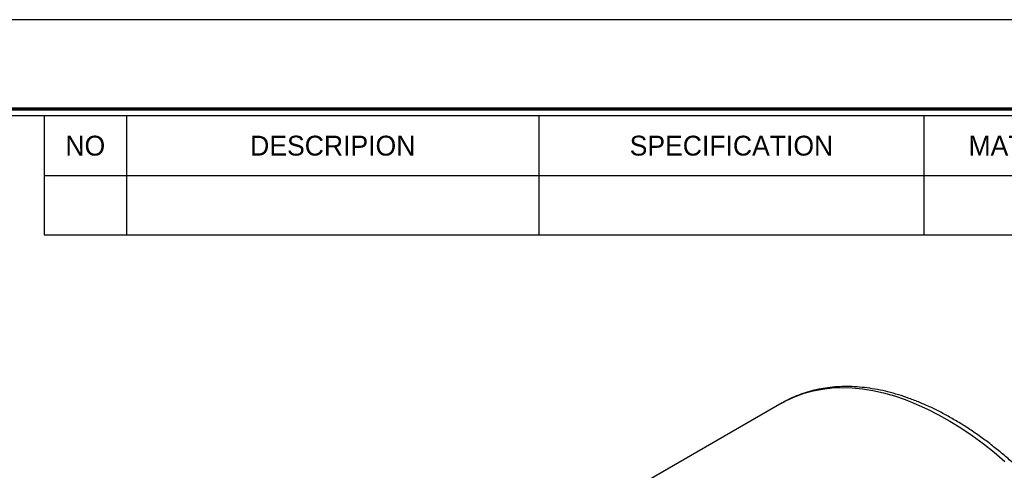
# Model space of a CAD drawing. Header units: millimetres. Extents: x 0 to 285, y 0 to 202.
# Tile 6 of 7: x 181 to 250, y 170 to 202. Entities that reach past the tile are written whole.
import ezdxf
from ezdxf.enums import TextEntityAlignment as Align

# ---------------------------------------------------------------- set-up
doc = ezdxf.new("R2010")
doc.units = ezdxf.units.MM
doc.layers.add('L1', color=7, linetype='CONTINUOUS')
doc.layers.add('OUTLINE', color=7, linetype='CONTINUOUS')

# ---------------------------------------------------------------- blocks, each defined once
blk = doc.blocks.new('표제란')
at = {"layer": 'L1', "color": 0}
blk.add_line((297, 210), (0, 210), dxfattribs=at)
at = {"layer": 'L1'}
for p, q in [((190, 203), (190, 194.336)), ((196, 203), (196, 194.336)), ((226, 203), (226, 194.336)), ((254, 203), (254, 194.336)), ((190, 198.668), (290, 198.668)), ((190, 194.336), (290, 194.336))]:
    blk.add_line(p, q, dxfattribs=at)
at = {"layer": 'L1', "const_width": 0.25}
blk.add_lwpolyline([(290.5, 6.5), (290.5, 203.5), (10, 203.5), (10, 6.5)], close=True, dxfattribs=at)
at = {"layer": 'L1'}
blk.add_lwpolyline([(290, 7), (290, 203), (10.5, 203), (10.5, 7)], close=True, dxfattribs=at)
for s, p in [('NO', (193, 200.834)), ('DESCRIPION', (211, 200.834)), ('SPECIFICATION', (240, 200.834)), ("MAT'L", (260, 200.834))]:
    blk.add_text(s, height=1.444, dxfattribs=at).set_placement(p, align=Align.MIDDLE_CENTER)
for tag, p in [('필렛', (179.25, 10.9)), ('모따기', (179.25, 8.3))]:
    blk.add_attdef(tag, text='', height=1.15, dxfattribs=at).set_placement(p, align=Align.MIDDLE_LEFT)
at = {"layer": 'OUTLINE', "ltscale": 0.5}
for tag, p, height in [('TITLE', (237.166, 24.406), 2.5), ('도번', (251.181, 15.642), 2.5), ('SCALE', (253.781, 9.553), 1.2), ('DATE', (277.02, 9.511), 1.2)]:
    blk.add_attdef(tag, p, '', height=height, dxfattribs=at)

msp = doc.modelspace()

# ---------------------------------------------------------------- linework, layer by layer
at = {"layer": 'OUTLINE'}
for q in [(223.0184, 168.5525), (234.1568, 174.9824)]:
    msp.add_line((234.12, 174.9613), q, dxfattribs=at)
at = {"layer": 'OUTLINE', "flags": 128}
msp.add_lwpolyline([(234.1568, 174.9824), (234.4758, 175.1544), (235.057, 175.4205), (235.6626, 175.6397), (236.291, 175.8114), (236.941, 175.9353), (237.6109, 176.0111), (238.2993, 176.0385), (239.0045, 176.0177), (239.725, 175.9484), (240.4591, 175.8311), (241.205, 175.6658), (241.9611, 175.4531), (242.7256, 175.1933), (243.4968, 174.8872), (244.2729, 174.5353), (245.0521, 174.1385), (245.8326, 173.6977), (246.6126, 173.214), (247.3903, 172.6884), (248.1639, 172.1222), (248.9317, 171.5166), (249.6918, 170.8731)], dxfattribs=at)
at = {"layer": 'OUTLINE'}
msp.add_open_spline([(262.113, 146.3911), (262.1091, 146.5461), (262.098, 146.9944), (262.053, 147.749), (261.9671, 148.6582), (261.8466, 149.5803), (261.6924, 150.5133), (261.5048, 151.4553), (261.2844, 152.4044), (261.0316, 153.3586), (260.747, 154.316), (260.4312, 155.2747), (260.085, 156.2328), (259.709, 157.1882), (259.3041, 158.1392), (258.8712, 159.0836), (258.411, 160.0198), (257.9246, 160.9457), (257.413, 161.8594), (256.8773, 162.7592), (256.3184, 163.6431), (255.7375, 164.5095), (255.1359, 165.3564), (254.5147, 166.1821), (253.8751, 166.9851), (253.2185, 167.7636), (252.546, 168.5159), (251.8592, 169.2407), (251.1592, 169.9363), (250.4475, 170.6013), (249.7255, 171.2343), (248.9945, 171.834), (248.256, 172.399), (247.5115, 172.9281), (246.7623, 173.4203), (246.0099, 173.8742), (245.2558, 174.2889), (244.5016, 174.6634), (243.7487, 174.9967), (242.9987, 175.2879), (242.2533, 175.5364), (241.5141, 175.7413), (240.7827, 175.902), (240.061, 176.0182), (239.3507, 176.0895), (238.6534, 176.1157), (237.971, 176.0968), (237.3052, 176.0331), (236.6574, 175.9249), (236.0295, 175.7724), (235.4219, 175.5775), (234.8386, 175.3363), (234.4184, 175.1363), (234.2005, 175.0041), (234.1613, 174.9803)], degree=3, knots=[0, 0, 0, 0, 0.01046087, 0.03026798, 0.0500694, 0.06986447, 0.08965239, 0.10943276, 0.12920558, 0.14897105, 0.1687296, 0.18848177, 0.2082282, 0.22796963, 0.24770678, 0.26744048, 0.28717157, 0.30690081, 0.32662911, 0.34635729, 0.36608605, 0.3858161, 0.40554834, 0.42528358, 0.44502268, 0.46476648, 0.48451584, 0.50427151, 0.52403429, 0.54380483, 0.56358375, 0.5833715, 0.60316836, 0.62297436, 0.64278915, 0.66261196, 0.68244143, 0.70227544, 0.72211031, 0.74194089, 0.76176128, 0.78156415, 0.80134069, 0.82108091, 0.84077395, 0.86040882, 0.87997556, 0.89946624, 0.91887652, 0.9382065, 0.95746179, 0.97665339, 0.99579734, 1, 1, 1, 1], dxfattribs=at)

# ---------------------------------------------------------------- block references
at = {"layer": 'OUTLINE', "xscale": 0.9607403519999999, "yscale": 0.9607403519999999, "zscale": 0.9607403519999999}
msp.add_blockref('표제란', (0, 0), dxfattribs=at)

doc.saveas('drawing.dxf')
